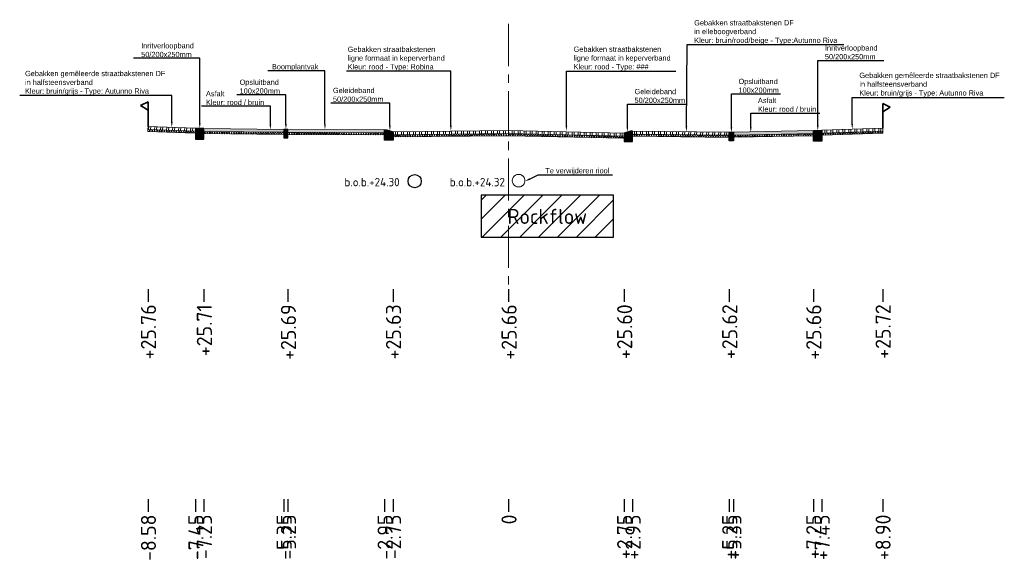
# Model space of a CAD drawing. Header units: metres. Extents: x 198530 to 198748, y 355169 to 355318.
# Tile 2 of 37: x 198532 to 198556, y 355191 to 355204. Entities that reach past the tile are written whole.
import ezdxf
from ezdxf import colors
from ezdxf.entities.mleader import LeaderData, LeaderLine
from ezdxf.math import Vec2, Vec3

# ---------------------------------------------------------------- set-up
doc = ezdxf.new("R2010")
doc.units = ezdxf.units.M
doc.linetypes.add('AM-AS', pattern=[16, 10, -2, 2, -2])
doc.linetypes.add('RI-GWA', pattern=[18.45, 6, -1.8, 1.75, -1.8, 1.75, -1.8, 1.75, -1.8])
doc.layers.get('Defpoints').update_dxf_attribs({"lineweight": 25})
for name, color, linetype, lineweight in [('B-WE-RI-GWA-BESTAANDE RIOLERING', 252, 'RI-GWA', 18), ('C3D-LABELS', 7, 'Continuous', 25), ('N-WE-AM-AS-G', 10, 'AM-AS', 18), ('N-WE-VH-VERHARDING_FUNDERING-G', 7, 'Continuous', 35), ('X-XX-AL-T25', 7, 'Continuous', 25)]:
    doc.layers.add(name, color=color, linetype=linetype, lineweight=lineweight)
for name, color, linetype in [('N-WE-AL-DETAIL-G', 7, 'Continuous'), ('N-WE-RI-DWA-NIEUWE RIOLERING', 7, 'Continuous'), ('N-WE-VH-ROCKFLOW-G', 10, 'Continuous')]:
    doc.layers.add(name, color=color, linetype=linetype)
doc.styles.add('NLCS-ISO', font='NLCS-ISO.ttf')
doc.styles.add('NLCS-ISO-M200-T25', font='NLCS-ISO.ttf', dxfattribs={"height": 0.5})
doc.styles.add('NLCS-ISO-M50-T25', font='NLCS-ISO.ttf', dxfattribs={"height": 0.125})
pattern_1 = [(60, (-3613.88653, -302.51122), (-0.0433012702, 0.025), []), (120, (-3613.88653, -302.51122), (-0.0433012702, -0.025), [])]

# ---------------------------------------------------------------- blocks, each defined once
blk = doc.blocks.new('*U53')
at = {"lineweight": 9}
h = blk.add_hatch(dxfattribs=at)
h.set_pattern_fill('ANSI32', color=252, scale=0.015, angle=47)
h.paths.add_polyline_path([(0, 0), (-2.75, -0.069), (-2.749, -0.139), (0.001, -0.07)])
h = blk.add_hatch(dxfattribs=at)
h.set_pattern_fill('AVH-ASFALT', color=252, scale=0.05, pattern_type=2)
h.set_pattern_definition(pattern_1)
h.paths.add_polyline_path([(0.001, -0.07), (-2.749, -0.139), (-2.749, -0.189), (0.001, -0.12)])
for points in [[(0.001, -0.12), (-2.749, -0.189), (-2.75, -0.069), (0, 0)], [(0.001, -0.07), (-2.749, -0.139)]]:
    blk.add_lwpolyline(points, dxfattribs=at)
at = {"layer": 'Defpoints', "color": 6, "lineweight": 9}
for points in [[(0, 0), (-2.75, -0.069), (-2.749, -0.139), (0.001, -0.07)], [(0.001, -0.07), (-2.749, -0.139), (-2.749, -0.189), (0.001, -0.12)]]:
    blk.add_lwpolyline(points, close=True, dxfattribs=at)
blk = doc.blocks.new('Geleideband_5-20x25')
at = {"layer": 'N-WE-AL-DETAIL-G'}
h = blk.add_hatch(color=252, dxfattribs=at)
h.dxf.hatch_style = 1
h.paths.add_polyline_path([(0.2, -0.25), (0, -0.25), (0, 0), (0.05, 0), (0.2, -0.05)])
blk.add_lwpolyline([(0.2, -0.25), (0, -0.25), (0, 0), (0.05, 0), (0.2, -0.05)], close=True)
blk = doc.blocks.new('*U13')
at = {"lineweight": 9}
h = blk.add_hatch(dxfattribs=at)
h.set_pattern_fill('ANSI32', color=252, scale=0.015, angle=47)
h.paths.add_polyline_path([(0, 0), (-2.3, -0.057), (-2.299, -0.127), (0.001, -0.07)])
h = blk.add_hatch(dxfattribs=at)
h.set_pattern_fill('AVH-ASFALT', color=252, scale=0.05, pattern_type=2)
h.set_pattern_definition(pattern_1)
h.paths.add_polyline_path([(0.001, -0.07), (-2.299, -0.127), (-2.299, -0.177), (0.001, -0.12)])
for points in [[(0.001, -0.12), (-2.299, -0.177), (-2.3, -0.057), (0, 0)], [(0.001, -0.07), (-2.299, -0.127)]]:
    blk.add_lwpolyline(points, dxfattribs=at)
at = {"layer": 'Defpoints', "color": 6, "lineweight": 9}
for points in [[(0, 0), (-2.3, -0.057), (-2.299, -0.127), (0.001, -0.07)], [(0.001, -0.07), (-2.299, -0.127), (-2.299, -0.177), (0.001, -0.12)]]:
    blk.add_lwpolyline(points, close=True, dxfattribs=at)
blk = doc.blocks.new('Opsluitband_100x200')
at = {"layer": 'N-WE-AL-DETAIL-G'}
h = blk.add_hatch(color=252, dxfattribs=at)
h.dxf.hatch_style = 1
h.paths.add_polyline_path([(0.1, 0), (0, 0), (0, -0.2), (0.1, -0.2)])
blk.add_lwpolyline([(0, -0.2), (0, 0), (0.1, 0), (0.1, -0.2)], close=True)
blk = doc.blocks.new('*U103')
at = {"lineweight": 9}
h = blk.add_hatch(color=252, dxfattribs=at)
h.dxf.hatch_style = 1
h.paths.add_polyline_path([(0, 0), (-1.9, -0.048), (-1.899, -0.117), (0.001, -0.07)])
h = blk.add_hatch(dxfattribs=at)
h.set_pattern_fill('AVH-ASFALT', color=252, scale=0.05, pattern_type=2)
h.set_pattern_definition(pattern_1)
h.paths.add_polyline_path([(0.001, -0.07), (-1.899, -0.117), (-1.899, -0.167), (0.001, -0.12)])
for points in [[(0.001, -0.12), (-1.899, -0.167), (-1.9, -0.048), (0, 0)], [(0.001, -0.07), (-1.899, -0.117)]]:
    blk.add_lwpolyline(points, dxfattribs=at)
at = {"layer": 'Defpoints', "color": 6, "lineweight": 9}
for points in [[(0, 0), (-1.9, -0.048), (-1.899, -0.117), (0.001, -0.07)], [(0.001, -0.07), (-1.899, -0.117), (-1.899, -0.167), (0.001, -0.12)]]:
    blk.add_lwpolyline(points, close=True, dxfattribs=at)
blk = doc.blocks.new('Inritverloopband_20x25')
at = {"layer": 'N-WE-AL-DETAIL-G'}
h = blk.add_hatch(color=252, dxfattribs=at)
h.dxf.hatch_style = 1
h.paths.add_polyline_path([(0.2, -0.25), (0, -0.25), (0, 0), (0.2, 0)])
blk.add_lwpolyline([(0.2, -0.25), (0, -0.25), (0, 0), (0.2, 0)], close=True)
blk.add_lwpolyline([(0.2, 0), (0.2, 0.01)])
blk = doc.blocks.new('*U54')
at = {"lineweight": 9}
h = blk.add_hatch(dxfattribs=at)
h.set_pattern_fill('ANSI32', color=252, scale=0.015, angle=47)
h.paths.add_polyline_path([(0, 0), (-1.45, -0.036), (-1.45, -0.106), (0.001, -0.07)])
h = blk.add_hatch(dxfattribs=at)
h.set_pattern_fill('AVH-ASFALT', color=252, scale=0.05, pattern_type=2)
h.set_pattern_definition(pattern_1)
h.paths.add_polyline_path([(0.001, -0.07), (-1.45, -0.106), (-1.45, -0.156), (0.001, -0.12)])
for points in [[(0.001, -0.12), (-1.45, -0.156), (-1.45, -0.036), (0, 0)], [(0.001, -0.07), (-1.45, -0.106)]]:
    blk.add_lwpolyline(points, dxfattribs=at)
at = {"layer": 'Defpoints', "color": 6, "lineweight": 9}
for points in [[(0, 0), (-1.45, -0.036), (-1.45, -0.106), (0.001, -0.07)], [(0.001, -0.07), (-1.45, -0.106), (-1.45, -0.156), (0.001, -0.12)]]:
    blk.add_lwpolyline(points, close=True, dxfattribs=at)
blk = doc.blocks.new('OBJ_Grens')
at = {"layer": 'N-WE-VH-VERHARDING_FUNDERING-G'}
for p, q in [((0, 0), (0, 0.586)), ((0, 0.586), (0.179, 0.496)), ((0.179, 0.496), (0, 0.386))]:
    blk.add_line(p, q, dxfattribs=at)
blk = doc.blocks.new('*U110')
at = {"lineweight": 9}
h = blk.add_hatch(dxfattribs=at)
h.set_pattern_fill('GRAVEL', color=252, scale=0.005)
h.paths.add_polyline_path([(0, 0), (-2.3, -0.057), (-2.299, -0.127), (0.001, -0.07)])
h = blk.add_hatch(dxfattribs=at)
h.set_pattern_fill('AVH-ASFALT', color=252, scale=0.05, pattern_type=2)
h.set_pattern_definition(pattern_1)
h.paths.add_polyline_path([(0.001, -0.07), (-2.299, -0.127), (-2.299, -0.177), (0.001, -0.12)])
for points in [[(0.001, -0.12), (-2.299, -0.177), (-2.3, -0.057), (0, 0)], [(0.001, -0.07), (-2.299, -0.127)]]:
    blk.add_lwpolyline(points, dxfattribs=at)
at = {"layer": 'Defpoints', "color": 6, "lineweight": 9}
for points in [[(0, 0), (-2.3, -0.057), (-2.299, -0.127), (0.001, -0.07)], [(0.001, -0.07), (-2.299, -0.127), (-2.299, -0.177), (0.001, -0.12)]]:
    blk.add_lwpolyline(points, close=True, dxfattribs=at)
blk = doc.blocks.new('*U55')
at = {"lineweight": 9}
h = blk.add_hatch(dxfattribs=at)
h.set_pattern_fill('ANSI32', color=252, scale=0.015, angle=47)
h.paths.add_polyline_path([(0, 0), (-1.13, -0.028), (-1.129, -0.098), (0.001, -0.07)])
h = blk.add_hatch(dxfattribs=at)
h.set_pattern_fill('AVH-ASFALT', color=252, scale=0.05, pattern_type=2)
h.set_pattern_definition(pattern_1)
h.paths.add_polyline_path([(0.001, -0.07), (-1.129, -0.098), (-1.129, -0.148), (0.001, -0.12)])
for points in [[(0.001, -0.12), (-1.129, -0.148), (-1.13, -0.028), (0, 0)], [(0.001, -0.07), (-1.129, -0.098)]]:
    blk.add_lwpolyline(points, dxfattribs=at)
at = {"layer": 'Defpoints', "color": 6, "lineweight": 9}
for points in [[(0, 0), (-1.13, -0.028), (-1.129, -0.098), (0.001, -0.07)], [(0.001, -0.07), (-1.129, -0.098), (-1.129, -0.148), (0.001, -0.12)]]:
    blk.add_lwpolyline(points, close=True, dxfattribs=at)
blk = doc.blocks.new('*U56')
at = {"lineweight": 9}
h = blk.add_hatch(dxfattribs=at)
h.set_pattern_fill('ANSI32', color=252, scale=0.015, angle=47)
h.paths.add_polyline_path([(0, 0), (-2.749, -0.069), (-2.748, -0.139), (0.001, -0.07)])
h = blk.add_hatch(dxfattribs=at)
h.set_pattern_fill('AVH-ASFALT', color=252, scale=0.05, pattern_type=2)
h.set_pattern_definition(pattern_1)
h.paths.add_polyline_path([(0.001, -0.07), (-2.748, -0.139), (-2.748, -0.189), (0.001, -0.12)])
for points in [[(0.001, -0.12), (-2.748, -0.189), (-2.749, -0.069), (0, 0)], [(0.001, -0.07), (-2.748, -0.139)]]:
    blk.add_lwpolyline(points, dxfattribs=at)
at = {"layer": 'Defpoints', "color": 6, "lineweight": 9}
for points in [[(0, 0), (-2.749, -0.069), (-2.748, -0.139), (0.001, -0.07)], [(0.001, -0.07), (-2.748, -0.139), (-2.748, -0.189), (0.001, -0.12)]]:
    blk.add_lwpolyline(points, close=True, dxfattribs=at)

msp = doc.modelspace()

# ---------------------------------------------------------------- hatches: boundary and pattern name
at = {"layer": 'N-WE-VH-ROCKFLOW-G'}
h = msp.add_hatch(dxfattribs=at)
h.set_pattern_fill('ANSI31', color=256, scale=0.1)
h.set_pattern_definition([(45, (-0.03517, -90), (-0.22450640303, 0.22450640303), [])])
h.paths.add_polyline_path([(198543.105, 355199.042), (198546.255, 355199.042), (198546.255, 355200.042), (198543.105, 355200.042)])
h.paths.add_polyline_path([(198543.608, 355199.119), (198545.732, 355199.119), (198545.732, 355199.983), (198543.608, 355199.983)], flags=24)

# ---------------------------------------------------------------- linework, layer by layer
at = {"layer": 'B-WE-RI-GWA-BESTAANDE RIOLERING'}
msp.add_circle((198543.997, 355200.384), 0.15, dxfattribs=at)
at = {"layer": 'C3D-LABELS', "color": 7, "linetype": 'Continuous', "lineweight": 25}
for p, q in [((198535.18, 355197.803), (198535.18, 355197.503)), ((198536.51, 355197.803), (198536.51, 355197.503)), ((198538.51, 355197.803), (198538.51, 355197.503)), ((198541.01, 355197.803), (198541.01, 355197.503)), ((198543.76, 355197.803), (198543.76, 355197.503)), ((198546.51, 355197.803), (198546.51, 355197.503)), ((198549.01, 355197.803), (198549.01, 355197.503)), ((198551.01, 355197.803), (198551.01, 355197.503)), ((198552.66, 355197.803), (198552.66, 355197.503)), ((198535.18, 355192.803), (198535.18, 355192.503)), ((198536.31, 355192.803), (198536.31, 355192.503)), ((198536.51, 355192.803), (198536.51, 355192.503)), ((198538.41, 355192.803), (198538.41, 355192.503)), ((198538.51, 355192.803), (198538.51, 355192.503)), ((198540.81, 355192.803), (198540.81, 355192.503)), ((198541.01, 355192.803), (198541.01, 355192.503)), ((198543.76, 355192.803), (198543.76, 355192.503)), ((198546.51, 355192.803), (198546.51, 355192.503)), ((198546.71, 355192.803), (198546.71, 355192.503)), ((198549.01, 355192.803), (198549.01, 355192.503)), ((198549.11, 355192.803), (198549.11, 355192.503)), ((198551.01, 355192.803), (198551.01, 355192.503)), ((198551.21, 355192.803), (198551.21, 355192.503)), ((198552.66, 355192.803), (198552.66, 355192.503))]:
    msp.add_line(p, q, dxfattribs=at)
at = {"layer": 'N-WE-AM-AS-G', "ltscale": 0.1}
msp.add_lwpolyline([(198543.76, 355204.112), (198543.76, 355197.869)], dxfattribs=at)
at = {"layer": 'N-WE-RI-DWA-NIEUWE RIOLERING'}
msp.add_circle((198541.524, 355200.372), 0.158, dxfattribs=at)
at = {"layer": 'N-WE-VH-ROCKFLOW-G'}
msp.add_lwpolyline([(198543.105, 355199.042), (198546.255, 355199.042), (198546.255, 355200.042), (198543.105, 355200.042)], close=True, dxfattribs=at)

# ---------------------------------------------------------------- block references
at = {"layer": 'N-WE-AL-DETAIL-G', "xscale": -1}
for name, p in [('OBJ_Grens', (198535.18, 355201.674)), ('Inritverloopband_20x25', (198536.51, 355201.624)), ('Opsluitband_100x200', (198538.51, 355201.604)), ('Geleideband_5-20x25', (198546.71, 355201.564))]:
    msp.add_blockref(name, p, dxfattribs=at)
at = {"layer": 'N-WE-AL-DETAIL-G'}
for name, p in [('OBJ_Grens', (198552.66, 355201.634)), ('Geleideband_5-20x25', (198540.81, 355201.594)), ('Inritverloopband_20x25', (198551.01, 355201.574))]:
    msp.add_blockref(name, p, dxfattribs=at)
at = {"layer": 'N-WE-AL-DETAIL-G', "xscale": -1}
for name, p, rotation in [('*U55', (198535.18, 355201.674), 359.4248062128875), ('*U103', (198536.509, 355201.624), 0.8290600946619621), ('*U56', (198541.01, 355201.544), 2.06053538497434), ('*U13', (198546.71, 355201.564), 0.6817390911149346)]:
    msp.add_blockref(name, p, dxfattribs=dict(at, rotation=rotation))
at = {"layer": 'N-WE-AL-DETAIL-G'}
for name, p, rotation in [('*U110', (198540.81, 355201.594), 358.3186751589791), ('*U53', (198546.51, 355201.514), 357.3180902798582), ('*U54', (198552.66, 355201.634), 0.5272256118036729), ('Opsluitband_100x200', (198549.01, 355201.534), 0.0002486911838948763), ('*U103', (198551.01, 355201.574), 359.6986031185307)]:
    msp.add_blockref(name, p, dxfattribs=dict(at, rotation=rotation))

# ---------------------------------------------------------------- texts
at = {"layer": 'B-WE-RI-GWA-BESTAANDE RIOLERING', "insert": (198542.36, 355200.45), "char_height": 0.2, "attachment_point": 1, "style": 'NLCS-ISO-M200-T25'}
msp.add_mtext_dynamic_manual_height_columns('b.o.b.+24.32', width=1.70356, gutter_width=2.5, heights=[0.543], dxfattribs=at)
at = {"layer": 'C3D-LABELS', "color": 7, "linetype": 'Continuous', "lineweight": 25, "char_height": 0.36, "attachment_point": 6, "rotation": 90, "style": 'NLCS-ISO'}
for s, insert in [('+25.76', (198535.19, 355197.442)), ('+25.71', (198536.52, 355197.442)), ('+25.69', (198538.52, 355197.442)), ('+25.63', (198541.02, 355197.442)), ('+25.66', (198543.77, 355197.442)), ('+25.60', (198546.52, 355197.442)), ('+25.62', (198549.02, 355197.442)), ('+25.66', (198551.02, 355197.442)), ('+25.72', (198552.67, 355197.442)), ('-8.58', (198535.19, 355192.441)), ('-7.45', (198536.32, 355192.441)), ('-7.25', (198536.52, 355192.441)), ('-5.35', (198538.42, 355192.441)), ('-5.25', (198538.52, 355192.441)), ('-2.95', (198540.82, 355192.441)), ('-2.75', (198541.02, 355192.441)), ('0', (198543.77, 355192.441)), ('+2.75', (198546.52, 355192.441)), ('+2.95', (198546.72, 355192.441)), ('+5.25', (198549.02, 355192.441)), ('+5.35', (198549.12, 355192.441)), ('+7.25', (198551.02, 355192.441)), ('+7.45', (198551.22, 355192.441)), ('+8.90', (198552.67, 355192.441))]:
    msp.add_mtext(s, dxfattribs=dict(at, insert=insert))
at = {"layer": 'N-WE-VH-ROCKFLOW-G', "insert": (198543.734, 355199.713), "char_height": 0.36, "attachment_point": 1, "style": 'NLCS-ISO'}
msp.add_mtext('Rockflow', dxfattribs=at)
at = {"layer": 'X-XX-AL-T25', "insert": (198539.854, 355200.45), "char_height": 0.2, "attachment_point": 1, "style": 'NLCS-ISO-M200-T25'}
msp.add_mtext_dynamic_manual_height_columns('b.o.b.+24.30', width=1.70356, gutter_width=2.5, heights=[0.543], dxfattribs=at)

# ---------------------------------------------------------------- leaders
at = {"layer": 'X-XX-AL-T25'}
ml = msp.add_multileader_mtext('Standard', dxfattribs=at)
ml.set_content('{\\fArial|b0|i0|c0|p34;Gebakken straatbakstenen DF \\Pin elleboogverband\\PKleur: bruin/rood/beige - Type:Autunno Riva}', color=256, style='NLCS-ISO-M50-T25')
ml.set_leader_properties(color=256, linetype='ByLayer', lineweight=-1)
ml.build(insert=Vec2(0, 0))
ml.multileader.update_dxf_attribs({"text_left_attachment_type": 5, "text_right_attachment_type": 5, "dogleg_length": 0.125, "arrow_head_size": 0.125})
ctx = ml.context
ctx.base_point, ctx.char_height, ctx.arrow_head_size, ctx.landing_gap_size, ctx.plane_origin = Vec3(198548.13, 355203.62), 0.125, 0.125, 0.045, Vec3(198548.508, 355201.896)
ctx.left_attachment, ctx.right_attachment = 5, 5
notes = []
notes.append((ctx, [(0, (1, 1, 0), (198548.005, 355203.62), (1, 0), 0.125, [(0, [(198547.989, 355201.548)], 0, [])])]))
ctx.mtext.insert, ctx.mtext.flow_direction = Vec3(198548.175, 355204.203), 5
ml = msp.add_multileader_mtext('Standard', dxfattribs=at)
ml.set_content('{\\fArial|b0|i0|c0|p34;Inritverloopband \\P50/200x250mm}', color=256, style='NLCS-ISO-M50-T25')
ml.set_leader_properties(color=256, linetype='ByLayer', lineweight=-1)
ml.build(insert=Vec2(0, 0))
ml.multileader.update_dxf_attribs({"text_left_attachment_type": 5, "text_right_attachment_type": 5, "dogleg_length": 0.125, "arrow_head_size": 0.125})
ctx = ml.context
ctx.base_point, ctx.char_height, ctx.arrow_head_size, ctx.landing_gap_size, ctx.plane_origin = Vec3(198534.972, 355203.297), 0.125, 0.125, 0.045, Vec3(198536.929, 355201.972)
ctx.left_attachment, ctx.right_attachment = 5, 5
notes.append((ctx, [(1, (1, 1, 0), (198536.41, 355203.297), (-1, 0), 0.125, [(0, [(198536.41, 355201.624)], 0, [])])]))
ctx.mtext.insert, ctx.mtext.flow_direction = Vec3(198535.017, 355203.657), 5
ml = msp.add_multileader_mtext('Standard', dxfattribs=at)
ml.set_content('{\\fArial|b0|i0|c0|p34;Gebakken straatbakstenen \\Pligne formaat in keperverband\\PKleur: rood - Type: Robina}', color=256, style='NLCS-ISO-M50-T25')
ml.set_leader_properties(color=256, linetype='ByLayer', lineweight=-1)
ml.build(insert=Vec2(0, 0))
ml.multileader.update_dxf_attribs({"text_left_attachment_type": 5, "text_right_attachment_type": 5, "dogleg_length": 0.125, "arrow_head_size": 0.125})
ctx = ml.context
ctx.base_point, ctx.char_height, ctx.arrow_head_size, ctx.landing_gap_size, ctx.plane_origin = Vec3(198539.884, 355202.989), 0.125, 0.125, 0.045, Vec3(198542.904, 355201.915)
ctx.left_attachment, ctx.right_attachment = 5, 5
notes.append((ctx, [(1, (1, 1, 0), (198542.385, 355202.989), (-1, 0), 0.125, [(0, [(198542.385, 355201.567)], 0, [])])]))
ctx.mtext.insert, ctx.mtext.width, ctx.mtext.flow_direction = Vec3(198539.929, 355203.572), 2.28649, 5
ml = msp.add_multileader_mtext('Standard', dxfattribs=at)
ml.set_content('{\\fArial|b0|i0|c0|p34;Gebakken straatbakstenen \\Pligne formaat in keperverband\\PKleur: rood - Type: ###}', color=256, style='NLCS-ISO-M50-T25')
ml.set_leader_properties(color=256, linetype='ByLayer', lineweight=-1)
ml.build(insert=Vec2(0, 0))
ml.multileader.update_dxf_attribs({"text_left_attachment_type": 5, "text_right_attachment_type": 5, "dogleg_length": 0.125, "arrow_head_size": 0.125})
ctx = ml.context
ctx.base_point, ctx.char_height, ctx.arrow_head_size, ctx.landing_gap_size, ctx.plane_origin = Vec3(198545.26, 355202.989), 0.125, 0.125, 0.045, Vec3(198545.654, 355201.915)
ctx.left_attachment, ctx.right_attachment = 5, 5
notes.append((ctx, [(0, (1, 1, 0), (198545.135, 355202.989), (1, 0), 0.125, [(0, [(198545.135, 355201.567)], 0, [])])]))
ctx.mtext.insert, ctx.mtext.flow_direction = Vec3(198545.305, 355203.574), 5
ml = msp.add_multileader_mtext('Standard', dxfattribs=at)
ml.set_content('{\\fArial|b0|i0|c0|p34;Inritverloopband \\P50/200x250mm}', color=256, style='NLCS-ISO-M50-T25')
ml.set_leader_properties(color=256, linetype='ByLayer', lineweight=-1)
ml.build(insert=Vec2(0, 0))
ml.multileader.update_dxf_attribs({"text_left_attachment_type": 5, "text_right_attachment_type": 5, "dogleg_length": 0.125, "arrow_head_size": 0.125})
ctx = ml.context
ctx.base_point, ctx.char_height, ctx.arrow_head_size, ctx.landing_gap_size, ctx.plane_origin = Vec3(198551.24, 355203.245), 0.125, 0.125, 0.045, Vec3(198551.634, 355201.92)
ctx.left_attachment, ctx.right_attachment = 5, 5
notes.append((ctx, [(0, (1, 1, 0), (198551.115, 355203.245), (1, 0), 0.125, [(0, [(198551.115, 355201.573)], 0, [])])]))
ctx.mtext.insert, ctx.mtext.flow_direction = Vec3(198551.285, 355203.605), 5
ml = msp.add_multileader_mtext('Standard', dxfattribs=at)
ml.set_content('{\\fArial|b0|i0|c0|p34;Gebakken gemêleerde straatbakstenen DF \\Pin halfsteensverband\\PKleur: bruin/grijs - Type: Autunno Riva}', color=256, style='NLCS-ISO-M50-T25')
ml.set_leader_properties(color=256, linetype='ByLayer', lineweight=-1)
ml.build(insert=Vec2(0, 0))
ml.multileader.update_dxf_attribs({"text_left_attachment_type": 5, "text_right_attachment_type": 5, "dogleg_length": 0.125, "arrow_head_size": 0.125})
ctx = ml.context
ctx.base_point, ctx.char_height, ctx.arrow_head_size, ctx.landing_gap_size, ctx.plane_origin = Vec3(198532.208, 355202.411), 0.125, 0.125, 0.045, Vec3(198534.188, 355201.944)
ctx.left_attachment, ctx.right_attachment = 5, 5
notes.append((ctx, [(1, (1, 1, 0), (198535.745, 355202.411), (-1, 0), 0.125, [(0, [(198535.745, 355201.654)], 0, [])])]))
ctx.mtext.insert, ctx.mtext.flow_direction = Vec3(198532.253, 355202.996), 5
ml = msp.add_multileader_mtext('Standard', dxfattribs=at)
ml.set_content('{\\fArial|b0|i0|c0|p34;Boomplantvak}', color=256, style='NLCS-ISO-M50-T25')
ml.set_leader_properties(color=256, linetype='ByLayer', lineweight=-1)
ml.build(insert=Vec2(0, 0))
ml.multileader.update_dxf_attribs({"text_left_attachment_type": 5, "text_right_attachment_type": 5, "dogleg_length": 0.125, "arrow_head_size": 0.125})
ctx = ml.context
ctx.base_point, ctx.char_height, ctx.arrow_head_size, ctx.landing_gap_size, ctx.plane_origin = Vec3(198538.082, 355202.998), 0.125, 0.125, 0.045, Vec3(198539.909, 355201.951)
ctx.left_attachment, ctx.right_attachment = 5, 5
notes.append((ctx, [(1, (1, 1, 0), (198539.39, 355202.998), (-1, 0), 0.125, [(0, [(198539.39, 355201.603)], 0, [])])]))
ctx.mtext.insert, ctx.mtext.flow_direction = Vec3(198538.127, 355203.158), 5
ml = msp.add_multileader_mtext('Standard', dxfattribs=at)
ml.set_content('{\\fArial|b0|i0|c0|p34;Opsluitband\\P100x200mm}', color=256, style='NLCS-ISO-M50-T25')
ml.set_leader_properties(color=256, linetype='ByLayer', lineweight=-1)
ml.build(insert=Vec2(0, 0))
ml.multileader.update_dxf_attribs({"text_left_attachment_type": 5, "text_right_attachment_type": 5, "dogleg_length": 0.125, "arrow_head_size": 0.125})
ctx = ml.context
ctx.base_point, ctx.char_height, ctx.arrow_head_size, ctx.landing_gap_size, ctx.plane_origin = Vec3(198537.314, 355202.428), 0.125, 0.125, 0.045, Vec3(198538.979, 355201.952)
ctx.left_attachment, ctx.right_attachment = 5, 5
notes.append((ctx, [(1, (1, 1, 0), (198538.46, 355202.428), (-1, 0), 0.125, [(0, [(198538.46, 355201.604)], 0, [])])]))
ctx.mtext.insert, ctx.mtext.flow_direction = Vec3(198537.359, 355202.789), 5
ml = msp.add_multileader_mtext('Standard', dxfattribs=at)
ml.set_content('{\\fArial|b0|i0|c0|p34;Opsluitband\\P100x200mm}', color=256, style='NLCS-ISO-M50-T25')
ml.set_leader_properties(color=256, linetype='ByLayer', lineweight=-1)
ml.build(insert=Vec2(0, 0))
ml.multileader.update_dxf_attribs({"text_left_attachment_type": 5, "text_right_attachment_type": 5, "dogleg_length": 0.125, "arrow_head_size": 0.125})
ctx = ml.context
ctx.base_point, ctx.char_height, ctx.arrow_head_size, ctx.landing_gap_size, ctx.plane_origin = Vec3(198549.185, 355202.447), 0.125, 0.125, 0.045, Vec3(198549.579, 355201.882)
ctx.left_attachment, ctx.right_attachment = 5, 5
notes.append((ctx, [(0, (1, 1, 0), (198549.06, 355202.447), (1, 0), 0.125, [(0, [(198549.06, 355201.534)], 0, [])])]))
ctx.mtext.insert, ctx.mtext.flow_direction = Vec3(198549.23, 355202.808), 5
ml = msp.add_multileader_mtext('Standard', dxfattribs=at)
ml.set_content('{\\fArial|b0|i0|c0|p34;Gebakken gemêleerde straatbakstenen DF \\Pin halfsteensverband\\PKleur: bruin/grijs - Type: Autunno Riva}', color=256, style='NLCS-ISO-M50-T25')
ml.set_leader_properties(color=256, linetype='ByLayer', lineweight=-1)
ml.build(insert=Vec2(0, 0))
ml.multileader.update_dxf_attribs({"text_left_attachment_type": 5, "text_right_attachment_type": 5, "dogleg_length": 0.125, "arrow_head_size": 0.125})
ctx = ml.context
ctx.base_point, ctx.char_height, ctx.arrow_head_size, ctx.landing_gap_size, ctx.plane_origin = Vec3(198552.06, 355202.366), 0.125, 0.125, 0.045, Vec3(198550.378, 355201.899)
ctx.left_attachment, ctx.right_attachment = 5, 5
notes.append((ctx, [(0, (1, 1, 0), (198551.935, 355202.366), (1, 0), 0.125, [(0, [(198551.935, 355201.609)], 0, [])])]))
ctx.mtext.insert, ctx.mtext.flow_direction = Vec3(198552.105, 355202.951), 5
ml = msp.add_multileader_mtext('Standard', dxfattribs=at)
ml.set_content('{\\fArial|b0|i0|c0|p34;Asfalt\\PKleur: rood / bruin}', color=256, style='NLCS-ISO-M50-T25')
ml.set_leader_properties(color=256, linetype='ByLayer', lineweight=-1)
ml.build(insert=Vec2(0, 0))
ml.multileader.update_dxf_attribs({"text_left_attachment_type": 5, "text_right_attachment_type": 5, "dogleg_length": 0.125, "arrow_head_size": 0.125})
ctx = ml.context
ctx.base_point, ctx.char_height, ctx.arrow_head_size, ctx.landing_gap_size, ctx.plane_origin = Vec3(198536.513, 355202.154), 0.125, 0.125, 0.045, Vec3(198538.61, 355201.963)
ctx.left_attachment, ctx.right_attachment = 5, 5
notes.append((ctx, [(1, (1, 1, 0), (198538.091, 355202.154), (-1, 0), 0.125, [(0, [(198538.091, 355201.598)], 0, [])])]))
ctx.mtext.insert, ctx.mtext.flow_direction = Vec3(198536.558, 355202.517), 5
ml = msp.add_multileader_mtext('Standard', dxfattribs=at)
ml.set_content('{\\fArial|b0|i0|c0|p34;Geleideband\\P50/200x250mm}', color=256, style='NLCS-ISO-M50-T25')
ml.set_leader_properties(color=256, linetype='ByLayer', lineweight=-1)
ml.build(insert=Vec2(0, 0))
ml.multileader.update_dxf_attribs({"text_left_attachment_type": 5, "text_right_attachment_type": 5, "dogleg_length": 0.125, "arrow_head_size": 0.125})
ctx = ml.context
ctx.base_point, ctx.char_height, ctx.arrow_head_size, ctx.landing_gap_size, ctx.plane_origin = Vec3(198539.535, 355202.231), 0.125, 0.125, 0.045, Vec3(198541.454, 355201.917)
ctx.left_attachment, ctx.right_attachment = 5, 5
notes.append((ctx, [(1, (1, 1, 0), (198540.935, 355202.231), (-1, 0), 0.125, [(0, [(198540.935, 355201.569)], 0, [])])]))
ctx.mtext.insert, ctx.mtext.flow_direction = Vec3(198539.58, 355202.593), 5
ml = msp.add_multileader_mtext('Standard', dxfattribs=at)
ml.set_content('{\\fArial|b0|i0|c0|p34;Geleideband\\P50/200x250mm}', color=256, style='NLCS-ISO-M50-T25')
ml.set_leader_properties(color=256, linetype='ByLayer', lineweight=-1)
ml.build(insert=Vec2(0, 0))
ml.multileader.update_dxf_attribs({"text_left_attachment_type": 5, "text_right_attachment_type": 5, "dogleg_length": 0.125, "arrow_head_size": 0.125})
ctx = ml.context
ctx.base_point, ctx.char_height, ctx.arrow_head_size, ctx.landing_gap_size, ctx.plane_origin = Vec3(198546.71, 355202.204), 0.125, 0.125, 0.045, Vec3(198547.104, 355201.89)
ctx.left_attachment, ctx.right_attachment = 5, 5
notes.append((ctx, [(0, (1, 1, 0), (198546.585, 355202.204), (1, 0), 0.125, [(0, [(198546.585, 355201.542)], 0, [])])]))
ctx.mtext.insert, ctx.mtext.flow_direction = Vec3(198546.755, 355202.567), 5
ml = msp.add_multileader_mtext('Standard', dxfattribs=at)
ml.set_content('{\\fArial|b0|i0|c0|p34;Asfalt\\PKleur: rood / bruin}', color=256, style='NLCS-ISO-M50-T25')
ml.set_leader_properties(color=256, linetype='ByLayer', lineweight=-1)
ml.build(insert=Vec2(0, 0))
ml.multileader.update_dxf_attribs({"text_left_attachment_type": 5, "text_right_attachment_type": 5, "dogleg_length": 0.125, "arrow_head_size": 0.125})
ctx = ml.context
ctx.base_point, ctx.char_height, ctx.arrow_head_size, ctx.landing_gap_size, ctx.plane_origin = Vec3(198549.646, 355201.993), 0.125, 0.125, 0.045, Vec3(198550.04, 355201.883)
ctx.left_attachment, ctx.right_attachment = 5, 5
notes.append((ctx, [(0, (1, 1, 0), (198549.521, 355201.993), (1, 0), 0.125, [(0, [(198549.521, 355201.535)], 0, [])])]))
ctx.mtext.insert, ctx.mtext.flow_direction = Vec3(198549.691, 355202.356), 5
ml = msp.add_multileader_mtext('Standard', dxfattribs=at)
ml.set_content('{\\fArial|b0|i0|c0|p34;Te verwijderen riool}', color=256, style='NLCS-ISO-M50-T25')
ml.set_leader_properties(color=256, linetype='ByLayer', lineweight=-1)
ml.build(insert=Vec2(0, 0))
ml.multileader.update_dxf_attribs({"text_left_attachment_type": 5, "text_right_attachment_type": 5, "dogleg_length": 0.125, "arrow_head_size": 0.125})
ctx = ml.context
ctx.base_point, ctx.char_height, ctx.arrow_head_size, ctx.landing_gap_size, ctx.plane_origin = Vec3(198544.588, 355200.522), 0.125, 0.125, 0.045, Vec3(198544.983, 355199.448)
ctx.left_attachment, ctx.right_attachment = 5, 5
notes.append((ctx, [(0, (1, 1, 0), (198544.463, 355200.522), (1, 0), 0.125, [(0, [(198544.146, 355200.369)], 0, [])])]))
ctx.mtext.insert, ctx.mtext.flow_direction = Vec3(198544.633, 355200.684), 5
for ctx, leaders in notes:
    for number, flags, end, landing, length, lines in leaders:
        leader = LeaderData()
        leader.index, (leader.has_last_leader_line, leader.has_dogleg_vector, leader.attachment_direction) = number, flags
        leader.last_leader_point, leader.dogleg_vector, leader.dogleg_length = Vec3(end), Vec3(landing), length
        for number, points, colour, breaks in lines:
            line = LeaderLine()
            line.index, line.vertices, line.color, line.breaks = number, Vec3.list(points), colors.encode_raw_color(colour), breaks
            leader.lines.append(line)
        ctx.leaders.append(leader)

doc.saveas('drawing.dxf')
